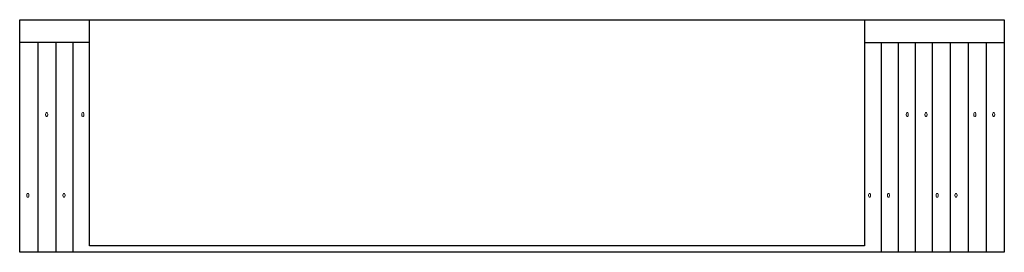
# Model space of a CAD drawing. Header units: feet. Extents: x 2245861 to 2246835, y 596730 to 597616.
# Tile 28 of 30: x 2246676 to 2246829, y 596969 to 597005. Entities that reach past the tile are written whole.
import ezdxf
from ezdxf.enums import TextEntityAlignment as Align

# ---------------------------------------------------------------- set-up
doc = ezdxf.new("R2010")
doc.units = ezdxf.units.FT
doc.header["$MEASUREMENT"] = 0
doc.layers.add('SC_Scratch1', color=7, linetype='Continuous', plot=False)
doc.layers.add('XS_P_Annotation', color=7, linetype='Continuous')
doc.styles.add('L120', font='romans.shx', dxfattribs={"width": 0.8, "oblique": 10, "height": 0.12})

# ---------------------------------------------------------------- blocks, each defined once
blk = doc.blocks.new('A$C10830057')
at = {"layer": 'SC_Scratch1', "color": 1}
for points in [[(0, 36), (152.5, 36), (152.5, 0), (0, 0)], [(10.83, 36), (130.83, 36), (130.83, 1), (10.83, 1)]]:
    blk.add_lwpolyline(points, close=True, dxfattribs=at)
for points in [[(10.83, 32.5), (0, 32.5)], [(2.79, 32.5), (2.79, 0)], [(5.59, 32.5), (5.59, 0)], [(8.21, 32.5), (8.21, 0)], [(130.83, 32.5), (152.5, 32.5)], [(133.45, 32.5), (133.45, 0)], [(136.07, 32.5), (136.07, 0)], [(138.69, 32.5), (138.69, 0)], [(141.31, 32.5), (141.31, 0)], [(144.11, 32.5), (144.11, 0)], [(146.91, 32.5), (146.91, 0)], [(149.71, 32.5), (149.71, 0)]]:
    blk.add_lwpolyline(points, dxfattribs=at)

msp = doc.modelspace()

# ---------------------------------------------------------------- block references
at = {"layer": 'SC_Scratch1', "color": 1}
msp.add_blockref('A$C10830057', (2246676.24, 596968.67), dxfattribs=at)

# ---------------------------------------------------------------- texts
at = {"layer": 'XS_P_Annotation', "color": 1, "style": 'L120', "width": 0.9}
for p in [(2246680.42, 596989.99), (2246686.03, 596989.99), (2246813.71, 596989.99), (2246816.62, 596989.99), (2246824.18, 596989.99), (2246827.09, 596989.99), (2246677.51, 596977.49), (2246683.11, 596977.49), (2246807.88, 596977.49), (2246810.79, 596977.49), (2246818.35, 596977.49), (2246821.26, 596977.49)]:
    msp.add_attdef('0', text='', height=0.6, dxfattribs=at).set_placement(p, align=Align.MIDDLE_CENTER)

doc.saveas('drawing.dxf')
